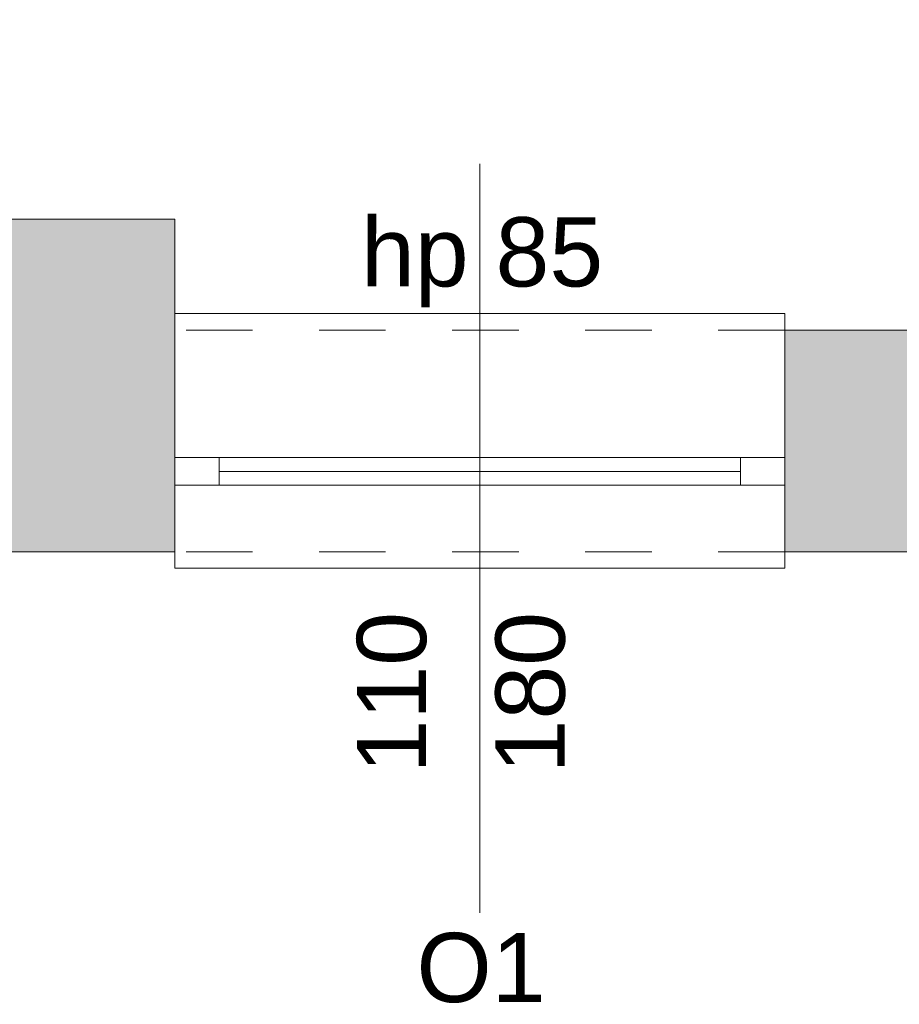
# Model space of a CAD drawing. Header units: millimetres. Extents: x 922208 to 1069538, y -182208 to -99877.
# Tile 120 of 256: x 984187 to 985773, y -173752 to -171975. Entities that reach past the tile are written whole.
import ezdxf

# ---------------------------------------------------------------- set-up
doc = ezdxf.new("R2010")
doc.units = ezdxf.units.MM
doc.header["$MEASUREMENT"] = 0
doc.linetypes.add('HIDDEN', pattern=[20, 10, -10])
doc.linetypes.add('Przerywana', pattern=[240, 120, -120])
for name, color, linetype, lineweight in [('IS_POWRÓT', 5, 'HIDDEN', 30), ('Nowe_220-A Ściany_Nr_pióra__19', 255, 'Continuous', 0), ('Nowe_220-A Ściany_Nr_pióra__23', 7, 'Continuous', 15), ('Nowe_220-A Ściany_Nr_pióra__27', 7, 'Continuous', 25), ('Nowe_220-A Ściany_Nr_pióra__3', 7, 'Continuous', 13), ('Nowe_220-A Ściany_Nr_pióra__7', 7, 'Continuous', 13)]:
    doc.layers.add(name, color=color, linetype=linetype, lineweight=lineweight)
doc.layers.add('Nowe_220-A Ściany_Nr_pióra__45', color=7, linetype='Continuous', lineweight=15, true_color=0x40a5ff)
doc.styles.add('STYL_AUTOMATYCZNY_1', font='arial.ttf')

# ---------------------------------------------------------------- blocks, each defined once
blk = doc.blocks.new('parter01')
at = {"layer": 'Nowe_220-A Ściany_Nr_pióra__19', "linetype": 'Continuous', "lineweight": 0}
for points in [[(984166.55073, -112650.02068), (984166.55073, -112850.02068), (984466.55073, -112850.02068), (984466.55073, -112650.02068)], [(984166.55071, -113250.02068), (984466.55073, -113250.02068), (984466.55073, -112850.02066), (984166.55071, -112850.02066)], [(985566.55073, -113250.02068), (985936.55075, -113250.02068), (985936.55075, -112850.02067), (985566.55073, -112850.02067)]]:
    blk.add_hatch(color=255, dxfattribs=at).paths.add_polyline_path(points)
at = {"layer": 'Nowe_220-A Ściany_Nr_pióra__23', "color": 7, "linetype": 'Continuous', "lineweight": 0}
for p, q in [((984546.55073, -113080.02068), (984466.55073, -113080.02068)), ((984546.55073, -113130.02068), (984546.55073, -113080.02068)), ((985566.55073, -113080.02068), (985486.55073, -113080.02068)), ((985486.55073, -113080.02068), (985486.55073, -113130.02068)), ((984466.55073, -113130.02068), (984546.55073, -113130.02068)), ((985486.55073, -113130.02068), (985566.55073, -113130.02068))]:
    blk.add_line(p, q, dxfattribs=at)
at = {"layer": 'Nowe_220-A Ściany_Nr_pióra__27', "color": 7, "linetype": 'Continuous', "lineweight": 0}
for p, q in [((984466.55073, -113080.02068), (984466.55073, -112850.02068)), ((984466.55073, -113080.02068), (984466.55073, -112850.02068)), ((985566.55073, -113080.02068), (985566.55073, -112850.02068)), ((985566.55073, -113080.02068), (985566.55073, -112850.02068)), ((984466.55073, -113130.02068), (984466.55073, -113080.02068)), ((984466.55073, -113130.02068), (984466.55073, -113080.02068)), ((984466.55073, -113130.02068), (984466.55073, -113080.02068)), ((985566.55073, -113130.02068), (985566.55073, -113080.02068)), ((985566.55073, -113130.02068), (985566.55073, -113080.02068)), ((985566.55073, -113130.02068), (985566.55073, -113080.02068)), ((984466.55073, -113250.02068), (984466.55073, -113130.02068)), ((984466.55073, -113250.02068), (984466.55073, -113130.02068)), ((985566.55073, -113250.02068), (985566.55073, -113130.02068)), ((985566.55073, -113250.02068), (985566.55073, -113130.02068))]:
    blk.add_line(p, q, dxfattribs=at)
for points in [[(984466.55073, -112650.02068), (984166.55073, -112650.02068)], [(984466.55073, -112850.02068), (984466.55073, -112650.02068)], [(985816.55073, -112850.02068), (985566.5507, -112850.02068)], [(984166.55064, -113250.02068), (984466.55072, -113250.02068)], [(985566.5507, -113250.02068), (985936.55082, -113250.02068)]]:
    blk.add_lwpolyline(points, dxfattribs=at)
at = {"layer": 'Nowe_220-A Ściany_Nr_pióra__3', "color": 7, "linetype": 'Continuous', "lineweight": 0}
for p, q in [((985566.55073, -112820.02068), (984466.55073, -112820.02068)), ((984466.55073, -112820.02068), (984466.55073, -112850.02068)), ((985566.55073, -112850.02068), (985566.55073, -112820.02068)), ((985486.55073, -113080.02068), (984546.55073, -113080.02068)), ((985486.55073, -113105.02068), (984546.55073, -113105.02068)), ((984546.55073, -113130.02068), (985486.55073, -113130.02068)), ((984466.55073, -113280.02068), (984466.55073, -113250.02068)), ((985566.55073, -113250.02068), (985566.55073, -113280.02068)), ((985566.55073, -113280.02068), (984466.55073, -113280.02068))]:
    blk.add_line(p, q, dxfattribs=at)
at = {"layer": 'Nowe_220-A Ściany_Nr_pióra__3', "color": 7, "linetype": 'Przerywana', "lineweight": 0}
for p, q in [((985566.55073, -112850.02068), (984466.55073, -112850.02068)), ((985566.55073, -113250.02068), (984466.55073, -113250.02068))]:
    blk.add_line(p, q, dxfattribs=at)
at = {"layer": 'Nowe_220-A Ściany_Nr_pióra__45', "color": 161, "linetype": 'Continuous', "lineweight": 0, "true_color": 0x40a5ff}
blk.add_line((985016.55073, -113901.8064), (985016.55073, -112550.02068), dxfattribs=at)
at = {"layer": 'Nowe_220-A Ściany_Nr_pióra__7', "color": 7, "linetype": 'Continuous', "lineweight": 0, "char_height": 125, "attachment_point": 7, "style": 'STYL_AUTOMATYCZNY_1'}
for s, insert in [('\\A1;{\\pql;\\pt0;\\fArial|b0|i0|c238|p0;\\W1.000000;hp 85\\fArial|b0|i0|c238|p0;\\W1.000000;\\A1{\\H.66x;\\S^  ;}\\fArial|b0|i0|c238|p0;\\W1.000000;\\fArial|b0|i0|c238|p0;\\W1.000000;}', (984802.05573, -112809.08834)), ('\\A1;{\\pql;\\pt0;\\fArial|b0|i0|c238|p0;\\W1.000000;O1\\fArial|b0|i0|c238|p0;\\W1.000000;\\fArial|b0|i0|c238|p0;\\W1.000000;\\fArial|b0|i0|c238|p0;\\W1.000000;}', (984902.20898, -114064.61289))]:
    blk.add_mtext(s, dxfattribs=dict(at, insert=insert))
at = {"layer": 'Nowe_220-A Ściany_Nr_pióra__7', "color": 7, "linetype": 'Continuous', "lineweight": 0, "char_height": 125, "attachment_point": 7, "rotation": 90, "style": 'STYL_AUTOMATYCZNY_1'}
for s, insert in [('\\A1;{\\pql;\\pt0;\\fArial|b0|i0|c238|p0;\\W1.000000;110\\fArial|b0|i0|c238|p0;\\W1.000000;\\A1{\\H.66x;\\S^  ;}\\fArial|b0|i0|c238|p0;\\W1.000000;\\fArial|b0|i0|c238|p0;\\W1.000000;}', (984956.14293, -113650.02068)), ('\\A1;{\\pql;\\pt0;\\fArial|b0|i0|c238|p0;\\W1.000000;180\\fArial|b0|i0|c238|p0;\\W1.000000;\\A1{\\H.66x;\\S^  ;}\\fArial|b0|i0|c238|p0;\\W1.000000;\\fArial|b0|i0|c238|p0;\\W1.000000;}', (985206.14293, -113650.02068))]:
    blk.add_mtext(s, dxfattribs=dict(at, insert=insert))

msp = doc.modelspace()

# ---------------------------------------------------------------- block references
at = {"layer": 'IS_POWRÓT', "color": 27, "linetype": 'ByBlock', "lineweight": 30}
msp.add_blockref('parter01', (0, -59685.2), dxfattribs=at)

doc.saveas('drawing.dxf')
